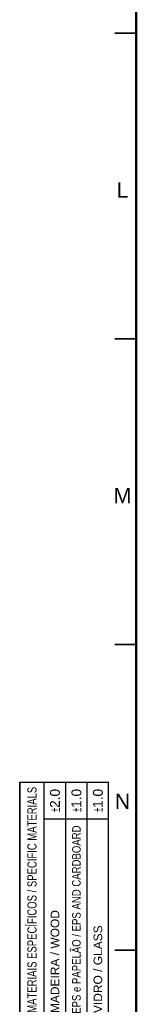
# Model space of a CAD drawing. Header units: millimetres. Extents: x 4 to 1188, y 1 to 840.
# Tile 3 of 256: x 4 to 23, y 162 to 323. Entities that reach past the tile are written whole.
import ezdxf

# ---------------------------------------------------------------- set-up
doc = ezdxf.new("R2010")
doc.units = ezdxf.units.MM
doc.layers.add('1', color=7, linetype='Continuous')
doc.layers.add('256', color=7, linetype='Continuous')
doc.styles.add('Arial Unicode MS', font='Arial Unicode MS')

# ---------------------------------------------------------------- blocks, each defined once
blk = doc.blocks.new('TabularNote3')
at = {"layer": '256', "color": 18, "linetype": 'Continuous', "lineweight": 35}
for p, q in [((154.5, 14.5), (187, 14.5)), ((187, 14.5), (193, 14.5))]:
    blk.add_line(p, q, dxfattribs=at)
at = {"layer": '256', "color": 18, "linetype": 'Continuous', "lineweight": 25}
for p, q in [((193, 14.5), (193, 10.5)), ((154.5, 10.5), (187, 10.5)), ((187, 10.5), (193, 10.5)), ((187, 10.5), (187, 7)), ((193, 10.5), (193, 7)), ((154.5, 7), (187, 7)), ((187, 7), (193, 7)), ((187, 7), (187, 3.5)), ((193, 7), (193, 3.5)), ((154.5, 3.5), (187, 3.5)), ((187, 3.5), (193, 3.5)), ((187, 3.5), (187, 0)), ((193, 3.5), (193, 0)), ((154.5, 0), (187, 0)), ((187, 0), (193, 0))]:
    blk.add_line(p, q, dxfattribs=at)
at = {"layer": '1', "color": 18, "linetype": 'Continuous', "lineweight": 13, "line_spacing_factor": 1.047437, "style": 'Arial Unicode MS'}
for s, insert, char_height, attachment_point in [('\\fArial Unicode MS|b0|i0;\\W0.7417;MATERIAIS ESPECÍFICOS / SPECIFIC MATERIALS', (173.75, 12.5), 1.5, 5), ('\\fArial Unicode MS|b0|i0;\\W1.0000;\\W0.5000;%%p\\W1.0000;2.0', (190, 8.75), 1.6, 5), ('\\fArial Unicode MS|b0|i0;\\W1.0000;MADEIRA / WOOD', (155.22, 8.75), 1.4, 4), ('\\fArial Unicode MS|b0|i0;\\W0.8010;EPS e PAPELÃO / EPS AND CARDBOARD', (155.09, 5.25), 1.4, 4), ('\\fArial Unicode MS|b0|i0;\\W1.0000;\\W0.5000;%%p\\W1.0000;1.0', (190, 5.25), 1.6, 5), ('\\fArial Unicode MS|b0|i0;\\W1.0000;VIDRO / GLASS', (155.22, 1.75), 1.4, 4), ('\\fArial Unicode MS|b0|i0;\\W1.0000;\\W0.5000;%%p\\W1.0000;1.0', (190, 1.75), 1.6, 5)]:
    blk.add_mtext(s, dxfattribs=dict(at, insert=insert, char_height=char_height, attachment_point=attachment_point))

msp = doc.modelspace()

# ---------------------------------------------------------------- linework, layer by layer
at = {"layer": '256', "color": 18, "linetype": 'Continuous', "lineweight": 50}
msp.add_line((23, 5), (23, 836), dxfattribs=at)
at = {"layer": '256', "color": 18, "linetype": 'Continuous', "lineweight": 35}
for p, q in [((19.5, 320.5), (23, 320.5)), ((19.5, 270.5), (23, 270.5)), ((19.5, 220.5), (23, 220.5)), ((19.5, 170.5), (23, 170.5))]:
    msp.add_line(p, q, dxfattribs=at)

# ---------------------------------------------------------------- block references
at = {"layer": '256', "color": 18, "linetype": 'Continuous', "lineweight": 70, "rotation": 90}
msp.add_blockref('TabularNote3', (18.5, 5), dxfattribs=at)

# ---------------------------------------------------------------- texts
at = {"layer": '256', "color": 18, "linetype": 'Continuous', "lineweight": 13, "char_height": 2.5, "attachment_point": 7, "line_spacing_factor": 1.047437, "style": 'Arial Unicode MS'}
for s, insert in [('\\fArial Unicode MS|b0|i0;\\W1.0000;L', (19.7863, 293.6224)), ('\\fArial Unicode MS|b0|i0;\\W1.0000;M', (19.3029, 243.6224)), ('\\fArial Unicode MS|b0|i0;\\W1.0000;N', (19.4964, 193.6224))]:
    msp.add_mtext(s, dxfattribs=dict(at, insert=insert))

doc.saveas('drawing.dxf')
